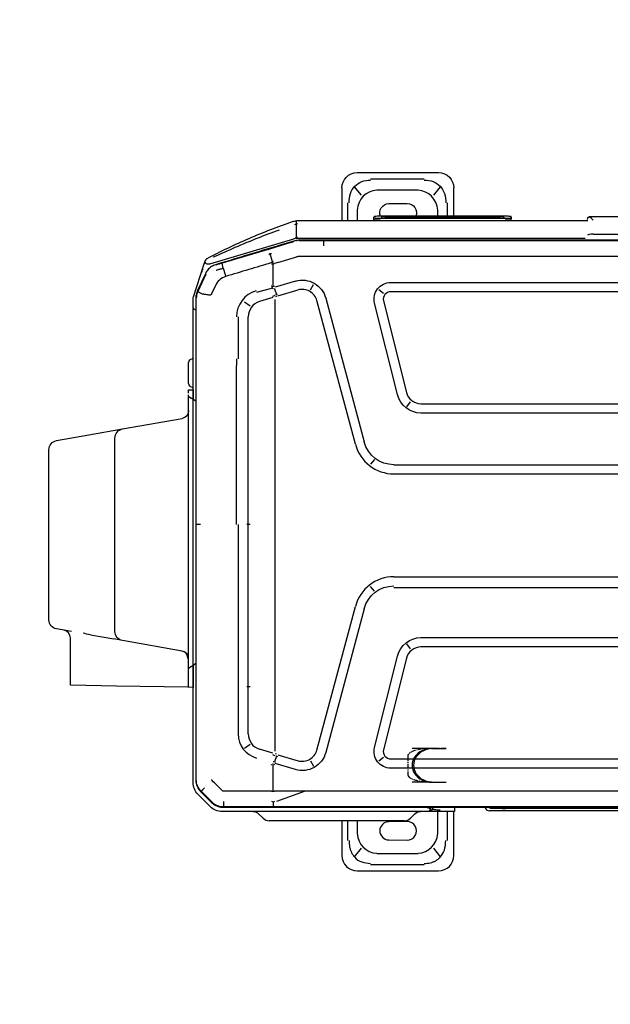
# Model space of a CAD drawing. Header units: millimetres. Extents: x -424979 to 718034, y -72486 to 344972.
# Tile 192 of 256: x 545045 to 545969, y 169236 to 170775. Entities that reach past the tile are written whole.
import ezdxf
from ezdxf.xclip import XClip

# ---------------------------------------------------------------- set-up
doc = ezdxf.new("R2010")
doc.units = ezdxf.units.MM
doc.header["$MEASUREMENT"] = 0
doc.header["$XCLIPFRAME"] = 0
doc.linetypes.add('CENTER', pattern=[0.508, 0.3175, -0.0635, 0.0635, -0.0635])
doc.layers.add('IS_KLIM_urządzenia', color=3, linetype='Continuous')
doc.layers.add('Rysunki i obrazki', color=7, linetype='Continuous')
doc.layers.add('SKAN - RZUT_7_0_Nr_pióra__1', color=7, linetype='Continuous', lineweight=13)
picture_1 = doc.add_image_def('image7.tif', size_in_pixel=(14115, 7016))

# ---------------------------------------------------------------- blocks, each defined once
blk = doc.blocks.new('G$CE471A013')
at = {"linetype": 'Continuous'}
for p, q in [((14.865, 41.216), (9.565, 41.216)), ((10.489, 40.816), (13.993, 40.816)), ((8.565, 40.216), (8.565, 37.347)), ((9.43, 40.295), (9.874, 39.746)), ((13.583, 40.077), (10.899, 40.077)), ((14.608, 39.746), (15.052, 40.295)), ((15.865, 37.947), (15.865, 40.216)), ((9.009, 37.347), (9.009, 39.241)), ((12.803, 39.198), (11.603, 39.206)), ((15.473, 39.241), (15.473, 37.947)), ((9.606, 38.769), (9.606, 37.347)), ((14.876, 37.947), (14.876, 38.769)), ((11.603, 38.006), (12.803, 38.013)), ((11.782, 37.947), (13.342, 37.947)), ((13.342, 37.947), (19.042, 37.947)), ((19.042, 37.947), (20.602, 37.947)), ((-63.256, 37.301), (6.245, 37.301)), ((8.525, 37.347), (9.465, 37.347)), ((8.525, 37.243), (8.525, 37.347)), ((8.525, 37.069), (8.525, 37.243)), ((9.465, 37.347), (10.165, 37.347)), ((10.165, 37.347), (10.236, 37.347)), ((10.236, 37.347), (23.677, 37.347)), ((11.386, 37.783), (11.097, 37.494)), ((21.287, 37.494), (20.998, 37.783)), ((23.598, 37.069), (-66.48, 37.069)), ((-62.823, 37.151), (6.095, 37.151)), ((20.329, 37.029), (-21.491, 37.029)), ((9.965, 37.069), (9.965, 37.147)), ((18.258, 36.025), (20.129, 36.699)), ((23.553, 37.034), (20.329, 37.029)), ((23.592, 37.035), (23.552, 37.034)), ((24.011, 36.986), (23.999, 36.958)), ((25.023, 36.045), (24.349, 36.718)), ((25.071, 36.043), (24.361, 36.753)), ((24.441, 37.031), (25.239, 36.233)), ((20.348, 36.02), (20.348, 34.339)), ((25.023, 36.045), (25.043, 36.025)), ((9.915, 35.441), (9.065, 35.441)), ((9.915, 35.441), (9.065, 35.441)), ((9.915, 35.441), (9.065, 35.441)), ((10.015, 35.441), (9.165, 35.441)), ((10.015, 35.441), (9.165, 35.441)), ((10.015, 35.441), (9.165, 35.441)), ((10.015, 35.441), (9.165, 35.441)), ((10.015, 35.441), (9.165, 35.441)), ((10.015, 35.441), (9.165, 35.441)), ((10.015, 35.441), (9.165, 35.441)), ((10.015, 35.441), (9.165, 35.441)), ((10.015, 35.441), (9.165, 35.441)), ((10.015, 35.441), (9.165, 35.441)), ((10.015, 35.441), (9.165, 35.441)), ((10.015, 35.441), (9.165, 35.441)), ((10.015, 35.441), (9.165, 35.441)), ((10.015, 35.441), (9.165, 35.441)), ((10.015, 35.441), (9.165, 35.441)), ((10.015, 35.441), (9.165, 35.441)), ((10.015, 35.441), (9.165, 35.441)), ((10.015, 35.441), (9.165, 35.441)), ((10.015, 35.441), (9.165, 35.441)), ((10.015, 35.441), (9.165, 35.441)), ((10.015, 35.441), (9.165, 35.441)), ((10.015, 35.441), (11.285, 35.441)), ((10.015, 35.441), (11.285, 35.441)), ((10.015, 35.441), (11.285, 35.441)), ((10.015, 35.441), (11.285, 35.441)), ((10.015, 35.441), (11.285, 35.441)), ((10.015, 35.441), (11.285, 35.441)), ((10.015, 35.441), (11.285, 35.441)), ((10.015, 35.441), (11.285, 35.441)), ((10.015, 35.441), (11.285, 35.441)), ((10.015, 35.441), (11.285, 35.441)), ((25.304, 35.693), (25.278, 35.682)), ((25.387, 3.917), (25.387, 35.28)), ((25.555, 35.469), (25.555, 27.827)), ((25.355, 35.268), (25.355, 18.659)), ((-55.564, 34.525), (12.681, 34.525)), ((13.463, 34.056), (13.147, 33.809)), ((17.908, 34.052), (17.713, 34.401)), ((20.03, 33.65), (18.72, 34.039)), ((18.891, 34.614), (20.219, 34.22)), ((20.116, 33.739), (20.246, 34.12)), ((20.343, 34.089), (20.3, 34.102)), ((12.681, 33.925), (-55.564, 33.925)), ((14.405, 24.142), (16.915, 33.508)), ((17.495, 33.353), (14.985, 23.986)), ((20.13, 33.616), (20.19, 33.593)), ((20.228, 29.549), (20.228, 33.418)), ((20.36, 33.54), (21.229, 33.292)), ((9.915, 33.241), (9.065, 33.241)), ((9.915, 33.241), (9.065, 33.241)), ((9.915, 33.241), (9.065, 33.241)), ((10.015, 33.241), (9.165, 33.241)), ((10.015, 33.241), (9.165, 33.241)), ((10.015, 33.241), (9.165, 33.241)), ((10.015, 33.241), (9.165, 33.241)), ((10.015, 33.241), (9.165, 33.241)), ((10.015, 33.241), (9.165, 33.241)), ((10.015, 33.241), (9.165, 33.241)), ((10.015, 33.241), (9.165, 33.241)), ((10.015, 33.241), (9.165, 33.241)), ((10.015, 33.241), (9.165, 33.241)), ((10.015, 33.241), (9.165, 33.241)), ((10.015, 33.241), (9.165, 33.241)), ((10.015, 33.241), (9.165, 33.241)), ((10.015, 33.241), (9.165, 33.241)), ((10.015, 33.241), (9.165, 33.241)), ((10.015, 33.241), (9.165, 33.241)), ((10.015, 33.241), (9.165, 33.241)), ((10.015, 33.241), (9.165, 33.241)), ((10.015, 33.241), (9.165, 33.241)), ((10.015, 33.241), (9.165, 33.241)), ((10.015, 33.241), (9.165, 33.241)), ((10.015, 33.241), (11.285, 33.241)), ((10.015, 33.241), (11.285, 33.241)), ((10.015, 33.241), (11.285, 33.241)), ((10.015, 33.241), (11.285, 33.241)), ((10.015, 33.241), (11.285, 33.241)), ((10.015, 33.241), (11.285, 33.241)), ((10.015, 33.241), (11.285, 33.241)), ((10.015, 33.241), (11.285, 33.241)), ((10.015, 33.241), (11.285, 33.241)), ((10.015, 33.241), (11.285, 33.241)), ((11.659, 27.368), (13.147, 33.329)), ((13.729, 33.184), (12.241, 27.223)), ((21.835, 32.988), (22.215, 33.248)), ((21.97, 32.296), (21.97, 29.549)), ((22.62, 29.549), (22.62, 32.296)), ((20.228, 7.87), (20.228, 29.549)), ((21.97, 29.549), (21.97, 29.212)), ((22.62, 29.212), (22.62, 29.549)), ((22.067, 29.212), (21.834, 29.212)), ((21.97, 29.212), (21.97, 18.659)), ((22.62, 18.659), (22.62, 29.212)), ((25.556, 29.072), (25.555, 29.072)), ((25.556, 29.262), (25.856, 29.257)), ((25.556, 28.762), (25.556, 29.262)), ((25.856, 29.257), (25.856, 28.757)), ((25.856, 29.257), (25.906, 29.256)), ((25.906, 29.256), (30.556, 29.175)), ((30.556, 29.175), (33.556, 29.122)), ((33.556, 29.122), (33.556, 26.034)), ((25.556, 28.572), (25.555, 28.572)), ((25.556, 27.945), (25.556, 28.762)), ((25.856, 28.757), (25.856, 28.17)), ((25.556, 27.82), (25.387, 27.693)), ((25.555, 27.827), (25.555, 27.819)), ((25.556, 27.82), (25.556, 27.945)), ((25.679, 27.912), (25.556, 27.82)), ((25.556, 27.82), (25.556, 10.508)), ((25.556, 27.82), (25.556, 10.508)), ((25.679, 27.912), (25.837, 28.03)), ((25.856, 28.17), (25.856, 28.098)), ((25.856, 28.098), (25.856, 10.282)), ((-53.591, 26.625), (10.708, 26.625)), ((11.38, 26.745), (11.627, 26.429)), ((26.27, 26.899), (30.161, 26.213)), ((10.708, 26.025), (-53.591, 26.025)), ((30.161, 26.213), (30.736, 26.112)), ((31.478, 25.981), (30.736, 26.112)), ((32.255, 25.844), (31.478, 25.981)), ((30.656, 25.622), (30.656, 24.244)), ((33.484, 25.627), (34.461, 25.455)), ((34.956, 24.864), (34.956, 13.78)), ((30.656, 24.244), (30.656, 14.401)), ((-21.491, 22.784), (12.474, 22.784)), ((13.745, 23.003), (13.989, 22.685)), ((12.474, 22.059), (-21.491, 22.059)), ((21.834, 18.659), (22.067, 18.659)), ((21.97, 18.659), (21.97, 7.87)), ((22.728, 18.659), (22.728, 8.288)), ((25.355, 18.659), (25.355, 6.47)), ((12.474, 15.359), (-21.391, 15.359)), ((12.474, 14.759), (-21.391, 14.759)), ((13.745, 14.416), (13.989, 14.734)), ((30.656, 14.401), (30.656, 13.022)), ((16.915, 3.911), (14.405, 13.277)), ((14.985, 13.432), (17.495, 4.066)), ((34.461, 13.189), (32.35, 12.817)), ((30.161, 12.431), (26.27, 11.745)), ((32.35, 12.817), (30.161, 12.431)), ((-53.591, 11.393), (10.708, 11.393)), ((11.627, 10.989), (11.38, 10.674)), ((10.708, 10.793), (-53.591, 10.793)), ((25.387, 10.625), (25.556, 10.508)), ((25.555, 10.509), (25.555, 4.596)), ((25.556, 10.508), (25.679, 10.424)), ((25.556, 10.387), (25.556, 10.508)), ((25.556, 10.383), (25.556, 10.387)), ((25.556, 9.883), (25.556, 10.383)), ((25.846, 10.309), (25.679, 10.424)), ((13.147, 4.09), (11.659, 10.051)), ((12.241, 10.196), (13.729, 4.235)), ((25.856, 9.888), (25.556, 9.883)), ((25.856, 9.883), (25.556, 9.883)), ((25.698, 9.683), (25.624, 9.707)), ((25.856, 10.102), (25.856, 9.888)), ((25.856, 9.883), (25.856, 9.888)), ((25.855, 9.464), (25.855, 9.172)), ((25.855, 9.172), (25.855, 8.401)), ((25.855, 8.401), (25.855, 8.109)), ((20.228, 4.001), (20.228, 7.87)), ((21.97, 7.87), (21.97, 5.123)), ((22.62, 5.123), (22.62, 7.87)), ((22.728, 7.87), (22.728, 8.288)), ((25.698, 7.891), (25.624, 7.866)), ((25.355, 6.47), (25.355, 3.923)), ((25.55, 4.542), (25.55, 3.93)), ((20.36, 3.878), (21.229, 4.126)), ((21.835, 4.431), (22.214, 4.171)), ((-55.564, 3.493), (12.681, 3.493)), ((13.147, 3.61), (13.463, 3.363)), ((17.908, 3.367), (17.713, 3.017)), ((20.03, 3.769), (18.72, 3.38)), ((20.246, 3.3), (20.116, 3.679)), ((20.13, 3.803), (20.19, 3.826)), ((20.338, 3.328), (20.411, 3.185)), ((20.392, 3.256), (21.42, 3.55)), ((24.108, 3.095), (24.351, 3.626)), ((24.74, 2.343), (25.258, 3.476)), ((24.762, 2.317), (25.289, 3.467)), ((25.532, 3.817), (24.851, 1.739)), ((25.335, 3.692), (25.362, 3.686)), ((12.681, 2.893), (-55.564, 2.893)), ((18.891, 2.805), (20.219, 3.199)), ((20.348, 3.08), (20.348, 1.667)), ((24.471, 1.978), (24.491, 1.954)), ((24.462, 1.683), (18.999, 0.047)), ((20.39, 1.544), (20.541, 1.025)), ((20.669, 0.74), (23.657, 1.639)), ((24.85, 1.738), (24.754, 1.444)), ((19.18, 0.289), (20.57, 0.711)), ((-61.567, 0.144), (18.685, 0.144)), ((-21.391, 0.184), (17.062, 0.184)), ((18.843, 0), (0, 0)), ((17.062, 0.179), (17.062, 0.514)), ((17.062, 0.184), (18.461, 0.184)), ((18.461, 0.184), (18.678, 0.184)), ((18.843, 0.155), (18.835, 0.19)), ((19.18, 0.289), (18.987, 0.23)), ((-0.517, -0.263), (-62.643, -0.263)), ((18.843, -0.06), (18.765, -0.06)), ((18.837, -0.941), (18.842, -0.037)), ((-0.15, -1.15), (-0.16, -1.15)), ((18.593, -1.15), (-0.15, -1.15)), ((4.824, -1.15), (4.822, -1.265)), ((4.822, -1.36), (4.822, -1.265)), ((13.768, -1.15), (13.77, -1.265)), ((13.77, -1.265), (13.77, -1.36)), ((14.876, -1.817), (14.876, -1.15)), ((15.473, -1.149), (15.473, -2.29)), ((15.865, -3.264), (15.865, -1.15)), ((-0.367, -1.413), (-63.178, -1.413)), ((-0.357, -1.413), (-0.367, -1.413)), ((5.221, -1.421), (13.371, -1.421)), ((5.221, -1.421), (5.221, -1.421)), ((13.37, -1.304), (5.222, -1.304)), ((5.321, -1.322), (5.321, -1.401)), ((5.323, -1.353), (5.324, -1.322)), ((5.523, -1.319), (13.069, -1.319)), ((5.523, -1.319), (5.523, -1.319)), ((5.523, -1.407), (13.07, -1.407)), ((8.565, -1.42), (8.565, -3.264)), ((9.009, -2.29), (9.009, -1.421)), ((9.606, -1.421), (9.606, -1.817)), ((13.268, -1.322), (13.269, -1.353)), ((13.268, -1.322), (13.269, -1.354)), ((13.271, -1.401), (13.271, -1.322)), ((13.371, -1.421), (13.371, -1.421)), ((12.803, -2.247), (11.603, -2.254)), ((9.875, -2.794), (9.43, -3.344)), ((10.899, -3.126), (13.583, -3.126)), ((15.052, -3.344), (14.608, -2.794)), ((14.865, -4.264), (9.565, -4.264)), ((13.993, -3.865), (10.489, -3.865))]:
    blk.add_line(p, q, dxfattribs=at)
at = {"linetype": 'CENTER'}
for p, q in [((10.065, 35.429), (9.065, 35.429)), ((11.565, 33.729), (11.565, 34.94)), ((9.065, 33.241), (10.065, 33.241))]:
    blk.add_line(p, q, dxfattribs=at)
at = {"linetype": 'Continuous'}
for centre, radius, start, end in [((9.565, 40.216), 1, 90, 180), ((14.865, 40.216), 1, 0, 90), ((11.599, 38.606), 0.6, 89.63839, 270.36161), ((12.799, 38.606), 0.592, 270.36161, 89.63839), ((11.782, 37.387), 0.56, 90, 135), ((20.602, 37.387), 0.56, 45, 90), ((6.245, 37.001), 0.3, 13.21487, 90), ((18.441, 33.099), 0.98, 73.47049, 165), ((12.681, 33.445), 0.48, 345.98334, 90), ((25.325, 27.827), 0.23, 358.01433, 0), ((10.708, 27.605), 0.98, 270, 345.9834), ((26.356, 27.392), 0.5, 180, 260), ((34.056, 26.034), 0.5, 180, 260), ((12.474, 24.659), 2.6, 269.99999, 345), ((12.474, 12.759), 2.6, 15, 89.99999), ((10.708, 9.813), 0.98, 14.0166, 90), ((25.625, 9.464), 0.23, 0, 71.56505), ((25.625, 8.109), 0.23, 288.43495, 0), ((25.395, 4.596), 0.16, 343.94769, 0), ((12.681, 3.973), 0.48, 270, 14.01666), ((18.441, 4.319), 0.98, 195, 286.52953), ((24.567, 1.515), 0.2, 298.06069, 341.84921)]:
    blk.add_arc(centre, radius, start, end, dxfattribs=at)
at = {"linetype": 'Continuous', "extrusion": (0, 0, -1)}
for centre, radius, start, end in [((-10.165, 37.147), 0.2, 0, 90), ((-10.743, 37.847), 0.5, 225, 270), ((-21.641, 37.847), 0.5, 270, 315), ((-23.677, 36.267), 1.08, 90, 135), ((-6.095, 36.851), 0.3, 90, 133.23138), ((-24.475, 35.469), 1.08, 135, 180), ((-18.441, 33.099), 1.58, 15, 106.52941), ((-12.681, 33.445), 1.08, 90, 194.01665), ((-10.708, 27.605), 1.58, 194.01661, 270), ((-30.056, 25.622), 0.6, 100, 180), ((-34.356, 24.864), 0.6, 100, 180), ((-12.474, 24.659), 2, 195, 270.00001), ((-12.474, 12.759), 2, 90.00001, 165), ((-34.356, 13.78), 0.6, 180, 260), ((-30.056, 13.022), 0.6, 180, 260), ((-26.356, 11.253), 0.5, 0, 80), ((-10.708, 9.813), 1.58, 90, 165.98339), ((-25.655, 9.802), 0.1, 288.43495, 0), ((-25.655, 7.771), 0.1, 0, 71.56505), ((-12.681, 3.973), 1.08, 165.98335, 270), ((-18.441, 4.319), 1.58, 253.47059, 345), ((-25.19, 3.93), 0.36, 180, 198.15079), ((0.357, -1.213), 0.2, 180, 270), ((-11.599, -1.654), 0.6, 269.63839, 22.88407), ((-12.799, -1.654), 0.592, 156.80609, 269.63839), ((-9.565, -3.264), 1, 270, 0), ((-14.865, -3.264), 1, 180, 270)]:
    blk.add_arc(centre, radius, start, end, dxfattribs=at)
at = {"linetype": 'Continuous'}
for centre, major_axis, ratio, start_param, end_param in [((11.394, 38.207), (1.268, -1.569), 0.803018, 2.633487, 3.831894), ((13.089, 38.207), (-1.268, -1.569), 0.803018, 2.451291, 3.649699), ((10.236, 37.147), (0, -0.2), 0.815365, 3.141593, 4.712389), ((5.198, 36.701), (1.086, 0), 0.414214, 1.392879, 1.570794), ((9.915, 34.341), (-1.27, 0), 0.866025, 1.570796, 4.712389), ((9.915, 34.341), (-1.27, 0), 0.866025, 1.570796, 4.712389), ((9.915, 34.341), (-1.27, 0), 0.866025, 1.570796, 4.712389), ((10.015, 34.341), (1.27, 0), 0.866025, 4.712389, 7.853982), ((19.79, 32.783), (1.919, -0.564), 0.705879, 1.540462, 1.56897), ((20.143, 33.944), (1.913, -0.585), 0.178321, 1.484854, 1.57228), ((20.981, 32.296), (1.64, 0), 0.995519, 6.283185, 7.582721), ((20.924, 32.296), (1.046, 0), 0.995519, 6.283185, 7.558937), ((25.956, 27.392), (0.1, 0), 0.10051, 3.141593, 4.177762), ((26.356, 27.392), (0.087, 0.492), 0.898854, 1.745329, 3.141593), ((20.924, 5.123), (1.046, 0), 0.995519, 5.007433, 6.283185), ((20.964, 5.123), (1.764, 0), 0.995519, 4.991611, 6.283185), ((19.789, 4.638), (1.893, 0.646), 0.706819, 4.712403, 4.740904), ((20.143, 3.474), (1.913, 0.585), 0.178321, 4.710906, 4.798331), ((-0.517, -0.199), (0.36, 0), 0.176327, 4.712389, 6.279863), ((-0.517, -1.053), (-0.355, 0.355), 0.176327, 1.745329, 2.532861), ((5.222, -1.266), (-0.4, 0.001), 0.029834, 4.712454, 6.28325), ((13.37, -1.266), (0.4, 0.001), 0.029834, 6.28312, 7.853917), ((5.221, -1.41), (0.4, 0), 0.029837, 2.648555, 2.751427), ((5.222, -1.316), (0.35, 0), 0.029833, 1.570796, 3.141593), ((5.221, -1.41), (0.349, 0), 0.029837, 3.880383, 4.712389), ((5.523, -1.326), (0.25, 0), 0.029816, 1.570796, 3.141593), ((5.273, -1.276), (-0.05, 0), 0.999555, 1.570796, 1.896281), ((5.521, -1.401), (0.2, 0), 0.0299, 3.129347, 4.723791), ((11.394, -1.255), (1.268, 1.569), 0.803018, 2.451291, 3.649699), ((13.069, -1.326), (0.25, 0), 0.029816, 0.323316, 1.570796), ((13.071, -1.401), (-0.2, 0), 0.0299, 1.564853, 3.144938), ((13.37, -1.316), (0.35, 0), 0.029833, 0, 1.570796), ((13.371, -1.41), (0.349, 0), 0.029837, 4.712389, 5.911815), ((13.089, -1.255), (-1.268, 1.569), 0.803018, 2.633487, 3.831894)]:
    blk.add_ellipse(centre, major_axis=major_axis, ratio=ratio, start_param=start_param, end_param=end_param, dxfattribs=at)
at = {"linetype": 'CENTER'}
for centre, start_param, end_param in [((10.065, 34.94), 3.141593, 4.712389), ((10.065, 33.729), 1.570796, 3.141593)]:
    blk.add_ellipse(centre, major_axis=(-1.5, 0), ratio=0.325568, start_param=start_param, end_param=end_param, dxfattribs=at)
at = {"linetype": 'Continuous'}
for points, knots in [([(10.489, 40.73), (10.421, 40.73), (10.287, 40.729), (10.093, 40.695), (9.911, 40.639), (9.744, 40.558), (9.592, 40.456), (9.369, 40.251), (9.126, 39.848), (9.103, 39.452), (9.09, 39.241)], [0, 0, 0, 0, 0.088396, 0.173346, 0.25543, 0.335293, 0.413632, 0.491185, 0.72797, 1, 1, 1, 1]), ([(15.392, 39.241), (15.392, 39.315), (15.392, 39.459), (15.36, 39.667), (15.306, 39.861), (15.23, 40.037), (15.136, 40.195), (14.947, 40.428), (14.571, 40.688), (14.191, 40.716), (13.993, 40.73)], [0, 0, 0, 0, 0.095854, 0.186885, 0.2735, 0.35617, 0.435439, 0.51192, 0.746033, 1, 1, 1, 1]), ([(9.956, 37.165), (9.955, 37.166), (9.949, 37.173), (9.927, 37.185), (9.884, 37.201), (9.802, 37.22), (9.667, 37.238), (9.53, 37.242), (9.465, 37.243)], [0, 0, 0, 0, 0.033531, 0.165604, 0.326819, 0.467732, 0.750376, 1, 1, 1, 1]), ([(10.349, 37.07), (10.347, 37.071), (10.325, 37.08), (10.26, 37.106), (10.162, 37.138), (10.101, 37.144), (10.072, 37.147)], [0, 0, 0, 0, 0.023051, 0.207675, 0.629287, 1, 1, 1, 1]), ([(20.346, 36.744), (20.345, 36.769), (20.344, 36.822), (20.341, 36.893), (20.338, 36.964), (20.333, 37.013), (20.329, 37.032), (20.327, 37.034), (20.326, 37.034)], [0, 0, 0, 0, 0.153633, 0.320832, 0.49911, 0.748722, 0.930274, 1, 1, 1, 1]), ([(24.322, 36.744), (24.226, 36.833), (24.115, 36.904), (23.867, 37.006), (23.73, 37.033), (23.593, 37.034)], [0, 0, 0, 0, 0.487241, 0.487241, 1, 1, 1, 1]), ([(24.361, 36.753), (24.32, 36.791), (24.236, 36.868), (24.09, 36.956), (23.933, 37.021), (23.767, 37.062), (23.654, 37.067), (23.598, 37.069)], [0, 0, 0, 0, 0.200032, 0.400047, 0.600045, 0.800029, 1, 1, 1, 1]), ([(20.442, 36.025), (20.408, 36.022), (20.346, 36.017), (20.283, 36.023), (20.255, 36.025)], [0, 0, 0, 0, 0.543839, 1, 1, 1, 1]), ([(25.387, 35.28), (25.385, 35.336), (25.38, 35.449), (25.338, 35.615), (25.273, 35.772), (25.186, 35.918), (25.109, 36.002), (25.071, 36.043)], [0, 0, 0, 0, 0.199971, 0.399955, 0.599953, 0.799968, 1, 1, 1, 1]), ([(20.26, 34.328), (20.261, 34.329), (20.261, 34.329), (20.261, 34.33), (20.261, 34.331), (20.26, 34.332), (20.26, 34.333), (20.258, 34.336), (20.256, 34.337), (20.254, 34.339)], [0, 0, 0, 0, 0.093535, 0.093535, 0.207433, 0.207433, 0.397418, 0.397418, 1, 1, 1, 1]), ([(25.856, 28.098), (25.856, 28.084), (25.856, 28.07), (25.851, 28.049), (25.848, 28.041), (25.841, 28.033), (25.839, 28.031), (25.837, 28.03)], [0, 0, 0, 0, 0.458778, 0.458778, 0.863378, 0.863378, 1, 1, 1, 1]), ([(25.846, 10.309), (25.851, 10.305), (25.855, 10.299), (25.856, 10.288), (25.856, 10.285), (25.856, 10.282)], [0, 0, 0, 0, 0.756623, 0.756623, 1, 1, 1, 1]), ([(25.856, 10.282), (25.856, 10.272), (25.856, 10.259), (25.856, 10.235), (25.856, 10.225), (25.856, 10.215)], [0, 0, 0, 0, 0.612645, 0.612645, 1, 1, 1, 1]), ([(25.389, 4.689), (25.396, 4.685), (25.417, 4.673), (25.472, 4.642), (25.539, 4.605), (25.55, 4.599), (25.555, 4.596)], [0, 0, 0, 0, 0.071285, 0.22784, 0.631675, 1, 1, 1, 1]), ([(25.257, 3.478), (25.32, 3.616), (25.355, 3.769), (25.355, 3.922), (25.355, 3.923), (25.355, 3.923)], [0, 0, 0, 0, 0.999505, 0.999505, 1, 1, 1, 1]), ([(25.289, 3.467), (25.309, 3.514), (25.348, 3.61), (25.381, 3.762), (25.385, 3.865), (25.387, 3.917)], [0, 0, 0, 0, 0.333339, 0.666672, 1, 1, 1, 1]), ([(24.351, 3.626), (24.358, 3.639), (24.371, 3.665), (24.403, 3.697), (24.445, 3.71), (24.502, 3.713), (24.559, 3.708), (24.616, 3.7), (24.7, 3.687), (24.796, 3.67), (24.905, 3.649), (24.959, 3.639), (24.986, 3.634)], [0, 0, 0, 0, 0.063445, 0.125642, 0.187788, 0.250693, 0.375623, 0.438172, 0.500645, 0.750303, 0.875197, 1, 1, 1, 1]), ([(24.999, 3.629), (25.029, 3.613), (25.086, 3.584), (25.153, 3.545), (25.201, 3.516), (25.232, 3.496), (25.249, 3.484), (25.257, 3.477), (25.261, 3.474), (25.262, 3.474), (25.262, 3.474)], [0, 0, 0, 0, 0.196304, 0.378613, 0.540984, 0.680096, 0.794866, 0.885682, 0.95364, 1, 1, 1, 1]), ([(20.26, 3.09), (20.261, 3.09), (20.261, 3.09), (20.261, 3.089), (20.261, 3.088), (20.26, 3.087), (20.26, 3.086), (20.258, 3.083), (20.256, 3.081), (20.254, 3.08)], [0, 0, 0, 0, 0.093535, 0.093535, 0.207433, 0.207433, 0.397418, 0.397418, 1, 1, 1, 1]), ([(20.489, 1.611), (20.971, 1.756), (21.453, 1.901), (22.437, 2.197), (22.938, 2.349), (23.44, 2.5)], [0, 0, 0, 0, 0.489998, 0.489998, 1, 1, 1, 1]), ([(24.053, 2.088), (24.047, 2.086), (24.042, 2.084), (23.966, 2.059), (23.896, 2.037), (23.753, 1.999), (23.681, 1.982), (23.604, 1.967), (23.599, 1.966), (23.595, 1.965)], [0, 0, 0, 0, 0.036866, 0.036866, 0.504384, 0.504384, 0.969691, 0.969691, 1, 1, 1, 1]), ([(23.595, 1.965), (23.608, 1.918), (23.619, 1.872), (23.638, 1.791), (23.646, 1.754), (23.656, 1.694), (23.658, 1.671), (23.658, 1.644), (23.657, 1.637), (23.654, 1.633), (23.653, 1.633), (23.653, 1.633)], [0, 0, 0, 0, 0.2609, 0.2609, 0.5218, 0.5218, 0.782701, 0.782701, 0.970671, 0.970671, 1, 1, 1, 1]), ([(24.093, 1.733), (24.14, 1.75), (24.235, 1.782), (24.368, 1.857), (24.492, 1.949), (24.601, 2.059), (24.693, 2.182), (24.739, 2.272), (24.762, 2.317)], [0, 0, 0, 0, 0.163038, 0.329712, 0.498444, 0.667536, 0.835268, 1, 1, 1, 1]), ([(24.936, 1.998), (24.972, 2.109), (25.001, 2.197), (25.016, 2.245), (25.018, 2.249), (25.017, 2.245)], [0, 0, 0, 0, 0.718874, 0.718874, 1, 1, 1, 1]), ([(18.828, 1.231), (18.924, 1.26), (19.117, 1.319), (19.406, 1.406), (19.695, 1.494), (19.887, 1.552), (20.022, 1.593), (20.061, 1.605), (20.151, 1.632), (20.202, 1.648), (20.254, 1.663)], [0, 0, 0, 0, 0.202609, 0.405217, 0.607826, 0.810435, 0.810435, 0.891478, 0.891478, 1, 1, 1, 1]), ([(18.998, 0.19), (19.049, 0.206), (19.1, 0.221), (19.355, 0.299), (19.56, 0.361), (20.58, 0.67), (21.397, 0.918), (22.84, 1.355), (23.466, 1.544), (24.093, 1.733)], [0, 0, 0, 0, 0.030057, 0.030057, 0.150285, 0.150285, 0.631198, 0.631198, 1, 1, 1, 1]), ([(24.652, 1.333), (23.757, 0.857), (22.843, 0.417), (20.981, -0.385), (20.032, -0.748), (19.071, -1.072)], [0, 0, 0, 0, 0.5, 0.5, 1, 1, 1, 1]), ([(20.442, 1.671), (20.419, 1.669), (20.358, 1.667), (20.296, 1.665), (20.257, 1.664)], [0, 0, 0, 0, 0.371371, 1, 1, 1, 1]), ([(20.47, 1.601), (20.444, 1.582), (20.394, 1.545), (20.34, 1.513), (20.313, 1.497)], [0, 0, 0, 0, 0.499901, 1, 1, 1, 1]), ([(24.462, 1.683), (24.479, 1.687), (24.495, 1.691), (24.599, 1.707), (24.683, 1.685), (24.769, 1.594), (24.775, 1.536), (24.76, 1.465), (24.757, 1.455), (24.754, 1.444)], [0, 0, 0, 0, 0.082224, 0.082224, 0.505542, 0.505542, 0.92886, 0.92886, 1, 1, 1, 1]), ([(24.661, 1.338), (24.661, 1.338), (24.659, 1.338), (24.654, 1.335), (24.653, 1.334), (24.652, 1.333)], [0, 0, 0, 0, 0.812779, 0.812779, 1, 1, 1, 1]), ([(24.851, 1.739), (24.84, 1.706), (24.829, 1.674), (24.805, 1.598), (24.79, 1.555), (24.77, 1.492), (24.763, 1.472), (24.757, 1.453)], [0, 0, 0, 0, 0.339989, 0.339989, 0.792222, 0.792222, 1, 1, 1, 1]), ([(19.959, -0.521), (20.442, -0.347), (20.922, -0.165), (22.359, 0.408), (23.304, 0.825), (24.247, 1.248), (24.247, 1.248), (24.247, 1.248)], [0, 0, 0, 0, 0.332003, 0.332003, 0.999956, 0.999956, 1, 1, 1, 1]), ([(20.477, 1.017), (20.483, 1.016), (20.495, 1.015), (20.518, 1.019), (20.546, 1.026), (20.579, 1.037), (20.599, 1.05), (20.608, 1.056)], [0, 0, 0, 0, 0.124243, 0.250099, 0.500246, 0.750314, 1, 1, 1, 1]), ([(18.685, 0.144), (18.738, 0.146), (18.844, 0.15), (18.947, 0.177), (18.998, 0.19)], [0, 0, 0, 0, 0.501074, 1, 1, 1, 1]), ([(18.999, 0.047), (18.96, 0.034), (18.923, 0.018), (18.872, -0.014), (18.856, -0.025), (18.844, -0.047), (18.843, -0.053), (18.843, -0.06)], [0, 0, 0, 0, 0.616187, 0.616187, 0.899223, 0.899223, 1, 1, 1, 1]), ([(18.843, -1.129), (18.769, -1.142), (18.694, -1.148), (18.612, -1.15), (18.605, -1.15), (18.597, -1.15), (18.596, -1.15), (18.594, -1.15), (18.594, -1.15), (18.593, -1.15)], [0, 0, 0, 0, 0.895051, 0.895051, 0.981123, 0.981123, 0.990548, 0.990548, 1, 1, 1, 1]), ([(18.814, -0.941), (18.795, -0.932), (18.775, -0.923), (18.755, -0.914), (18.755, -0.913), (18.754, -0.913)], [0, 0, 0, 0, 0.963467, 0.963467, 1, 1, 1, 1]), ([(18.814, -0.941), (18.817, -0.942), (18.821, -0.943), (18.827, -0.943), (18.831, -0.943), (18.839, -0.941), (18.843, -0.939), (18.849, -0.935), (18.851, -0.934), (18.853, -0.932)], [0, 0, 0, 0, 0.246944, 0.246944, 0.491708, 0.491708, 0.827112, 0.827112, 1, 1, 1, 1]), ([(18.836, -1.092), (18.835, -1.091), (18.835, -1.09), (18.834, -1.066), (18.832, -1.037), (18.831, -0.986), (18.831, -0.964), (18.833, -0.942)], [0, 0, 0, 0, 0.037359, 0.037359, 0.637819, 0.637819, 1, 1, 1, 1]), ([(19.071, -1.072), (19.07, -1.072), (19.069, -1.072), (19.062, -1.075), (19.056, -1.077), (19.016, -1.089), (18.982, -1.099), (18.913, -1.116), (18.878, -1.123), (18.843, -1.129)], [0, 0, 0, 0, 0.010318, 0.010318, 0.093061, 0.093061, 0.548137, 0.548137, 1, 1, 1, 1]), ([(18.92, -0.879), (18.92, -0.879), (18.919, -0.88), (18.897, -0.898), (18.875, -0.915), (18.853, -0.932)], [0, 0, 0, 0, 0.029461, 0.029461, 1, 1, 1, 1]), ([(4.822, -1.36), (4.822, -1.367), (4.824, -1.378), (4.832, -1.392), (4.842, -1.401), (4.85, -1.406), (4.857, -1.409), (4.865, -1.411), (4.88, -1.413), (4.904, -1.415), (4.947, -1.417), (4.966, -1.417)], [0, 0, 0, 0, 0.065305, 0.116297, 0.160097, 0.198956, 0.23575, 0.282457, 0.373365, 0.758577, 1, 1, 1, 1]), ([(13.302, -1.324), (13.302, -1.324), (13.306, -1.324), (13.308, -1.324), (13.307, -1.324)], [0, 0, 0, 0, 0.175946, 1, 1, 1, 1]), ([(13.696, -1.414), (13.705, -1.415), (13.72, -1.413), (13.736, -1.409), (13.748, -1.403), (13.759, -1.393), (13.768, -1.378), (13.77, -1.367), (13.77, -1.36)], [0, 0, 0, 0, 0.498479, 0.626522, 0.703686, 0.792587, 0.893399, 1, 1, 1, 1]), ([(10.489, -3.778), (10.082, -3.791), (9.715, -3.648), (9.211, -3.111), (9.077, -2.721), (9.09, -2.29)], [0, 0, 0, 0, 0.5, 0.5, 1, 1, 1, 1]), ([(15.392, -2.29), (15.406, -2.721), (15.272, -3.111), (14.768, -3.648), (14.4, -3.791), (13.993, -3.778)], [0, 0, 0, 0, 0.5, 0.5, 1, 1, 1, 1])]:
    blk.add_open_spline(points, degree=3, knots=knots, dxfattribs=at)
for points, degree in [([(11.11, 37.489), (10.935, 37.385)], 1), ([(20.256, 36.7), (20.286, 36.714), (20.316, 36.729), (20.346, 36.744)], 3), ([(20.346, 36.744), (20.376, 36.729), (20.407, 36.715), (20.437, 36.7)], 3), ([(24.322, 36.751), (24.331, 36.742), (24.34, 36.733), (24.349, 36.724)], 3), ([(-21.491, 36.025), (-7.576, 36.025), (6.339, 36.025), (20.254, 36.025)], 3), ([(20.254, 36.025), (20.254, 36.025), (20.255, 36.025), (20.255, 36.025)], 3), ([(20.443, 36.025), (20.443, 36.025), (20.443, 36.025), (20.442, 36.025)], 3), ([(20.443, 36.025), (21.49, 36.027), (22.537, 36.029), (23.583, 36.031)], 3), ([(23.583, 36.031), (23.594, 36.031), (23.615, 36.026), (23.632, 36.015), (23.64, 36.008)], 3), ([(23.64, 36.008), (23.869, 35.779), (24.099, 35.549), (24.328, 35.32)], 3), ([(25.043, 36.025), (25.241, 35.825), (25.354, 35.55), (25.355, 35.268)], 3), ([(24.328, 35.32), (24.336, 35.313), (24.347, 35.296), (24.351, 35.275), (24.351, 35.265)], 3), ([(20.191, 34.136), (20.191, 34.137), (20.191, 34.137), (20.192, 34.137)], 3), ([(20.442, 34.339), (20.442, 34.317), (20.439, 34.295), (20.433, 34.274)], 3), ([(20.17, 33.72), (20.134, 33.733), (20.098, 33.746), (20.062, 33.757)], 3), ([(20.383, 33.645), (20.332, 33.66), (20.281, 33.677), (20.231, 33.696)], 3), ([(25.549, 27.812), (25.549, 27.817), (25.549, 27.821), (25.548, 27.825)], 3), ([(32.255, 25.844), (32.432, 25.814), (32.592, 25.773), (32.737, 25.731)], 3), ([(20.17, 3.699), (20.134, 3.685), (20.098, 3.673), (20.062, 3.662)], 3), ([(20.191, 3.282), (20.191, 3.282), (20.191, 3.282), (20.192, 3.282)], 3), ([(20.383, 3.774), (20.332, 3.759), (20.281, 3.742), (20.231, 3.722)], 3), ([(24.986, 3.634), (24.991, 3.633), (24.995, 3.631), (24.999, 3.629)], 3), ([(25.261, 3.473), (25.262, 3.473), (25.262, 3.473), (25.262, 3.474)], 3), ([(20.442, 3.08), (20.442, 3.101), (20.439, 3.123), (20.433, 3.144)], 3), ([(23.44, 2.5), (23.726, 2.594), (23.982, 2.821), (24.108, 3.095)], 3), ([(23.595, 1.965), (23.546, 2.14), (23.494, 2.319), (23.44, 2.5)], 3), ([(23.595, 1.965), (23.595, 1.965)], 1), ([(20.254, 1.663), (20.255, 1.664), (20.256, 1.664), (20.257, 1.664)], 3), ([(20.401, 1.551), (20.376, 1.585), (20.36, 1.625), (20.352, 1.667)], 3), ([(20.47, 1.601), (20.475, 1.606), (20.482, 1.609), (20.489, 1.611)], 3), ([(23.653, 1.633), (23.793, 1.675), (23.933, 1.717), (24.072, 1.758)], 3), ([(-21.391, 1.188), (-8.082, 1.188), (5.228, 1.188), (18.538, 1.188)], 3), ([(20.457, 1.02), (20.464, 1.019), (20.471, 1.018), (20.477, 1.017)], 3), ([(20.666, 0.733), (20.634, 0.724), (20.603, 0.715), (20.572, 0.705)], 3), ([(20.608, 1.056), (20.613, 1.061), (20.618, 1.066), (20.623, 1.07)], 3)]:
    blk.add_open_spline(points, degree=degree, dxfattribs=at)
for points, weights, degree in [([(23.587, 36.705), (23.579, 37.034), (23.547, 37.04)], [0.999995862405, 0.797858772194, 1], 2), ([(24.83, 35.818), (25.035, 36.033), (25.024, 36.051)], [0.999996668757, 0.819896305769, 1], 2), ([(25.071, 18.659), (25.355, 18.659), (25.36, 18.659)], [1, 0.828621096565, 1], 2), ([(18.538, 1.188), (18.636, 1.188), (18.734, 1.202), (18.828, 1.231)], [1, 0.992787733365, 0.992787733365, 1], 3)]:
    blk.add_rational_spline(points, weights, degree=degree, dxfattribs=at)
blk = doc.blocks.new('Rysunek_7_7', base_point=(-247133.1, 120862.7))
at = {"layer": 'SKAN - RZUT_7_0_Nr_pióra__1', "color": 7, "lineweight": 13}
image = blk.add_image(picture_1, insert=(-306883.1, 91162.7), size_in_units=(119499.9, 59400), dxfattribs=at)
image.set_boundary_path([(-0.5, -0.5), (14114.5, 7015.5)])

msp = doc.modelspace()

# ---------------------------------------------------------------- block references
at = {"layer": 'IS_KLIM_urządzenia', "xscale": 24, "yscale": 24, "zscale": 24, "rotation": 180}
msp.add_blockref('G$CE471A013', (545929.7, 170434), dxfattribs=at)
at = {"layer": 'Rysunki i obrazki', "color": 151, "linetype": 'Continuous', "lineweight": 20, "true_color": 0x80c2ff}
ref = msp.add_blockref('Rysunek_7_7', (578150.8, 164030.1), dxfattribs=at)
XClip(ref).set_block_clipping_path([(-306883.0907464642, 91162.6626359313), (-187383.1463020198, 150562.679302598)])

doc.saveas('drawing.dxf')
